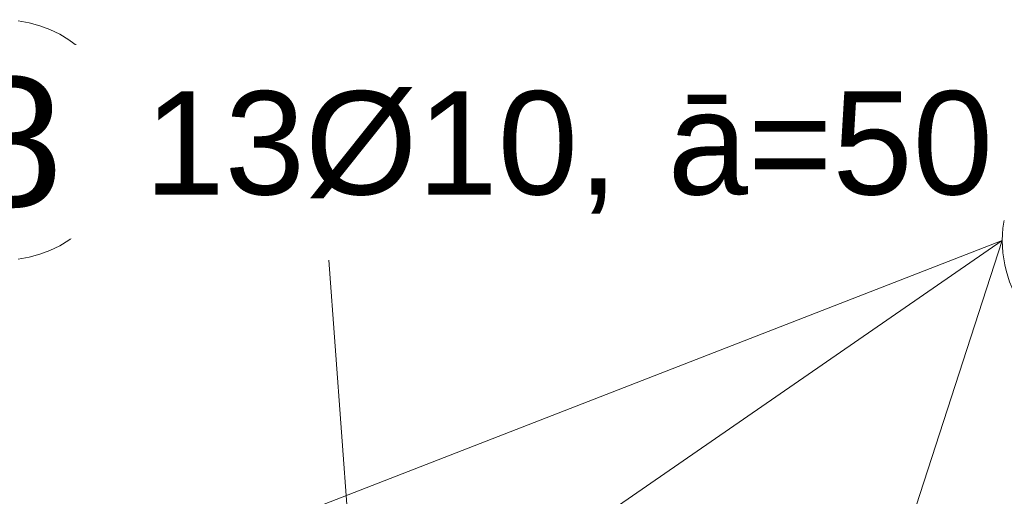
# Model space of a CAD drawing. Header units: millimetres. Extents: x -25607 to 9385, y 1894 to 10168.
# Tile 79 of 181: x -5868 to -5392, y 8925 to 9155. Entities that reach past the tile are written whole.
import ezdxf

# ---------------------------------------------------------------- set-up
doc = ezdxf.new("R2010")
doc.units = ezdxf.units.MM
doc.linetypes.add('Čerchovaná', pattern=[150, 100, -25, 0, -25])
doc.layers.add('A-FLOR-LEVL', color=51, linetype='Continuous', lineweight=5)
doc.layers.add('S-RBAR-IDEN', color=171, linetype='Continuous', lineweight=5)
doc.styles.add('Arial', font='arial.ttf', dxfattribs={"height": 50})
doc.styles.add('Arial_1', font='arial.ttf', dxfattribs={"height": 62.5})

# ---------------------------------------------------------------- blocks, each defined once
blk = doc.blocks.new('Popisek výztuže - _Typ_ množství_PRAVÝ _řezy_-573729-V4')
at = {"layer": 'S-RBAR-IDEN'}
for p, q in [((-24857.77, 9096.15), (-24967.46, 9096.15)), ((-24967.46, 8979.71), (-24857.77, 8979.71))]:
    blk.add_line(p, q, dxfattribs=at)
for centre, start, end in [((-24967.46, 9037.93), 90, 270), ((-24857.77, 9037.93), 277.6434, 82.3566)]:
    blk.add_arc(centre, 58.22, start, end, dxfattribs=at)

msp = doc.modelspace()

# ---------------------------------------------------------------- linework, layer by layer
at = {"layer": 'A-FLOR-LEVL', "linetype": 'Čerchovaná'}
msp.add_line((-25606.81, 9095), (-4574.67, 9095), dxfattribs=at)
at = {"layer": 'S-RBAR-IDEN'}
for p, q in [((-5851.39, 8870.3), (-5392.83, 9048.67)), ((-5651.08, 8870.3), (-5392.83, 9048.67)), ((-5450.78, 8870.3), (-5392.83, 9048.67)), ((-5705.65, 8865), (-5718.43, 9039.05))]:
    msp.add_line(p, q, dxfattribs=at)

# ---------------------------------------------------------------- block references
for p in [(18981.44, 59.34), (19632.85, 10.74)]:
    msp.add_blockref('Popisek výztuže - _Typ_ množství_PRAVÝ _řezy_-573729-V4', p, dxfattribs=at)

# ---------------------------------------------------------------- next in the draw order: texts
at = {"layer": 'S-RBAR-IDEN', "attachment_point": 1, "bg_fill": 3, "box_fill_scale": 1.25, "bg_fill_color": 256, "bg_fill_true_color": 13158600, "bg_fill_transparency": 0}
for s, insert, char_height, width, style in [('1-38', (-6021.6, 9127.64), 62.5, 210.443, 'Arial_1'), ('13Ø10, ', (-5807.61, 9120.89), 50, 306.6455, 'Arial'), ('ā=50', (-5554.6, 9120.89), 50, 194.4092, 'Arial')]:
    msp.add_mtext(s, dxfattribs=dict(at, insert=insert, char_height=char_height, width=width, style=style))

doc.saveas('drawing.dxf')
